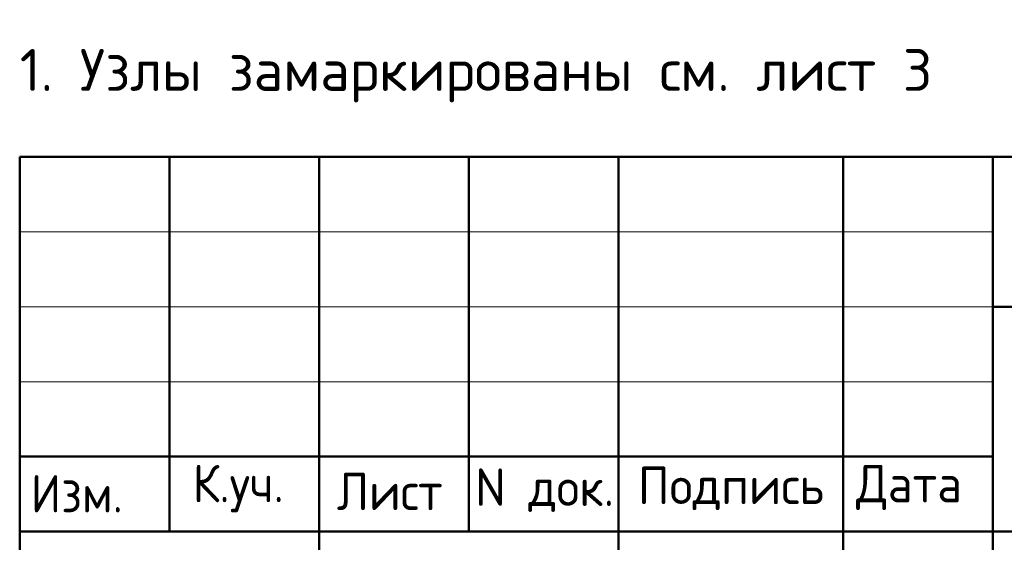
# Model space of a CAD drawing. Header units: millimetres. Extents: x 0 to 21005, y 0 to 14855.
# Tile 32 of 50: x 11500 to 14789, y 1714 to 3458. Entities that reach past the tile are written whole.
import ezdxf

# ---------------------------------------------------------------- set-up
doc = ezdxf.new("R2010")
doc.units = ezdxf.units.MM
doc.layers.add('Standard', color=7, linetype='Continuous', lineweight=25)
doc.styles.add('ISOCPEUR', font='txt')

msp = doc.modelspace()

# ---------------------------------------------------------------- linework, layer by layer
at = {"layer": 'Standard', "color": 7, "linetype": 'Continuous', "lineweight": 50, "transparency": 33554687}
for p, q in [((11500, 250), (11500, 3000)), ((11500, 3000), (20750, 3000)), ((12000, 1750), (12000, 3000)), ((12500, 250), (12500, 3000)), ((13000, 1750), (13000, 3000)), ((13500, 250), (13500, 3000)), ((14250, 250), (14250, 3000)), ((14750, 250), (14750, 3000)), ((14750, 2500), (20750, 2500)), ((11500, 2000), (14750, 2000)), ((11500, 2000), (14750, 2000)), ((11500, 1750), (14750, 1750)), ((11500, 1750), (14750, 1750)), ((14750, 1750), (20750, 1750))]:
    msp.add_line(p, q, dxfattribs=at)
at = {"layer": 'Standard', "color": 7, "linetype": 'Continuous', "lineweight": 13, "transparency": 33554687}
for p, q in [((11500, 2750), (14750, 2750)), ((11500, 2500), (14750, 2500)), ((11500, 2250), (14750, 2250))]:
    msp.add_line(p, q, dxfattribs=at)
at = {"layer": 'Standard', "color": 7, "linetype": 'Continuous', "lineweight": 25, "transparency": 33554687}
msp.add_lwpolyline([(20750, 3000), (11500, 3000), (11500, 250), (20750, 250), (20750, 3000)], dxfattribs=at)

# ---------------------------------------------------------------- texts
at = {"layer": 'Standard', "color": 7, "linetype": 'Continuous', "lineweight": 13, "transparency": 33554687, "insert": (11500, 3271.3), "char_height": 140, "width": 3092.727, "attachment_point": 4, "style": 'ISOCPEUR'}
msp.add_mtext('\\A1;{\\fISOCPEUR|i0|b0;\\H139.999998;\\W1.000000;\\C7;1. Узлы замаркированы см. лист 3}\\P', dxfattribs=at)
at = {"layer": 'Standard', "color": 7, "linetype": 'Continuous', "lineweight": 25, "transparency": 33554687, "char_height": 125, "attachment_point": 7, "style": 'ISOCPEUR'}
for s, insert, width in [('\\W0.93;К.уч.', (12078, 1813.8), 408.006), ('\\W0.94;Лист', (12559.6, 1821.4), 433.463), ('\\W0.96;Подпись', (13564.7, 1821.4), 672.14), ('\\W0.94;Дата', (14293.8, 1821.4), 483.868), ('\\W0.93;Изм.', (11537, 1813.8), 376.448), ('\\W0.95;N док.', (13021.3, 1815.3), 534.063)]:
    msp.add_mtext(s, dxfattribs=dict(at, insert=insert, width=width))

doc.saveas('drawing.dxf')
